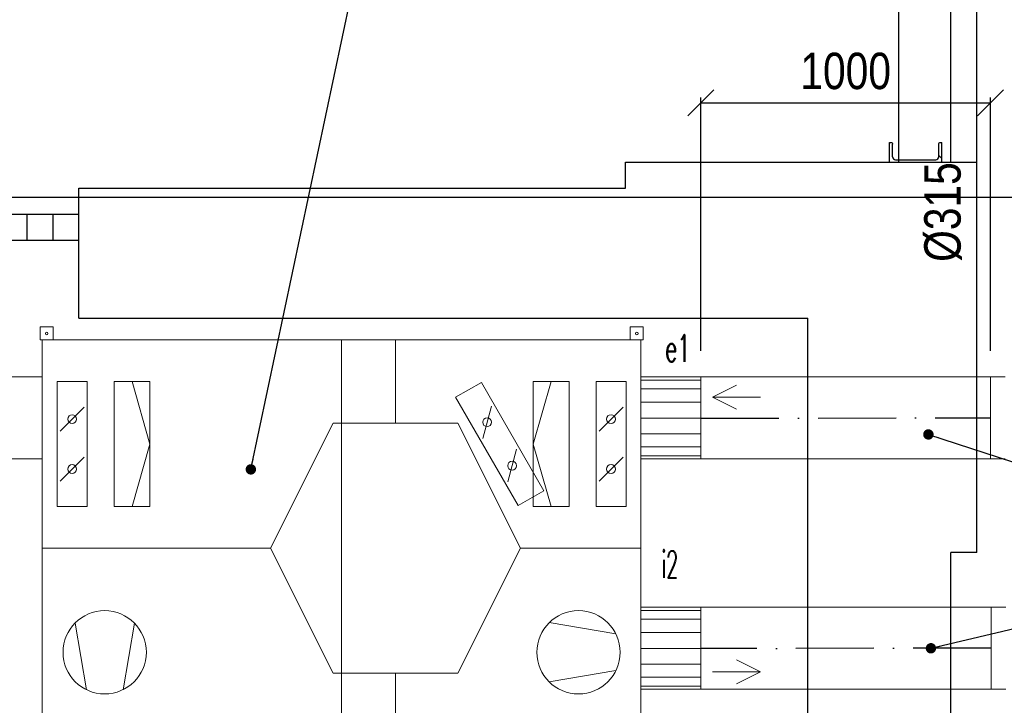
# Model space of a CAD drawing. Header units: millimetres. Extents: x 6491141 to 6692158, y 1846388 to 1929513.
# Tile 233 of 245: x 6677274 to 6681056, y 1904060 to 1906695. Entities that reach past the tile are written whole.
import ezdxf
from ezdxf.enums import TextEntityAlignment as Align

# ---------------------------------------------------------------- set-up
doc = ezdxf.new("R2010")
doc.units = ezdxf.units.MM
doc.linetypes.add('ACAD_ISO10W100', pattern=[18, 12, -3, 0, -3])
for name, color, linetype, lineweight in [('Koty VzT', 7, 'Continuous', 15), ('VZT', 130, 'Continuous', 18), ('VzT odtah', 3, 'Continuous', 18)]:
    doc.layers.add(name, color=color, linetype=linetype, lineweight=lineweight)
for name, color, linetype in [('Osy VzT', 253, 'ACAD_ISO10W100'), ('Pozice', 6, 'Continuous'), ('Stavba', 152, 'Continuous')]:
    doc.layers.add(name, color=color, linetype=linetype)
doc.styles.add('romans', font='arial.ttf', dxfattribs={"width": 0.8, "height": 140})
doc.styles.get("Standard").update_dxf_attribs({"font": 'romans.shx'})
doc.dimstyles.new('koty50', dxfattribs={"dimtxt": 100, "dimasz": 100, "dimexe": 20, "dimexo": 100, "dimgap": 50, "dimtad": 3, "dimdec": 0, "dimtxsty": 'romans', "dimblk": 'OBLIQUE', "dimcen": -3, "dimclrd": 7, "dimclre": 7, "dimclrt": 7, "dimadec": 0, "dimazin": 0, "dimtfac": 1, "dimtdec": 0, "dimtmove": 0, "dimatfit": 3, "dimldrblk": 'OPEN30', "dimfxl": 1, "dimarcsym": 0})
doc.dimstyles.new('pozice50', dxfattribs={"dimtxt": 200, "dimasz": 40, "dimexe": 20, "dimexo": 100, "dimgap": 100, "dimtad": 3, "dimjust": 3, "dimdec": 0, "dimtxsty": 'romans', "dimblk": 'OBLIQUE', "dimcen": -3, "dimclrd": 7, "dimclre": 7, "dimclrt": 6, "dimadec": 0, "dimazin": 0, "dimtfac": 1, "dimtdec": 0, "dimtmove": 0, "dimatfit": 3, "dimldrblk": 'DOT', "dimfxl": 1, "dimarcsym": 0})

# ---------------------------------------------------------------- blocks, each defined once
blk = doc.blocks.new('_Oblique')
at = {"color": 0, "lineweight": -2}
blk.add_line((-0.5, -0.5), (0.5, 0.5), dxfattribs=at)
blk = doc.blocks.new('*D21')
at = {"layer": 'DEFPOINTS', "color": 0, "transparency": 16777216}
for p in [(6681003, 1906375.4), (6679890.3, 1905322.1, -162), (6681003, 1905322.1, -162)]:
    blk.add_point(p, dxfattribs=at)
at = {"layer": 'Koty VzT', "color": 7, "lineweight": -2, "transparency": 16777216}
for p, q in [((6679890.3, 1905422.1), (6679890.3, 1906395.4)), ((6679890.3, 1906375.4), (6681003, 1906375.4)), ((6681003, 1905422.1), (6681003, 1906395.4))]:
    blk.add_line(p, q, dxfattribs=at)
at = {"layer": 'Koty VzT', "color": 7, "lineweight": -2, "transparency": 16777216, "xscale": 100, "yscale": 100, "zscale": 100, "rotation": 180}
blk.add_blockref('_Oblique', (6679890.3, 1906375.4), dxfattribs=at)
at = {"layer": 'Koty VzT', "color": 7, "lineweight": -2, "transparency": 16777216, "xscale": 100, "yscale": 100, "zscale": 100}
blk.add_blockref('_Oblique', (6681003, 1906375.4), dxfattribs=at)
at = {"layer": 'Koty VzT', "color": 7, "transparency": 16777216, "insert": (6680446.7, 1906496.9), "char_height": 140, "attachment_point": 5, "style": 'romans'}
blk.add_mtext('1000', dxfattribs=at)
blk = doc.blocks.new('_Open30')
at = {"color": 0, "linetype": 'ByBlock', "lineweight": -2}
for p, q in [((-1, 0.268), (0, 0)), ((0, 0), (-1, -0.268)), ((0, 0), (-1, 0))]:
    blk.add_line(p, q, dxfattribs=at)
blk = doc.blocks.new('_Dot')
at = {"color": 0, "linetype": 'ByBlock', "lineweight": -2}
blk.add_line((-0.5, 0), (-1, 0), dxfattribs=at)
at = {"color": 0, "linetype": 'ByBlock', "const_width": 0.5}
blk.add_lwpolyline([(-0.25, 0, 1), (0.25, 0, 1)], format="xyb", close=True, dxfattribs=at)

msp = doc.modelspace()

# ---------------------------------------------------------------- linework, layer by layer
at = {"layer": 'Osy VzT', "ltscale": 25}
for p, q in [((6679890.3, 1905164.1, -4), (6681003, 1905164.6, -162)), ((6681005.5, 1904279.6, -162), (6679890.3, 1904279.1, -4))]:
    msp.add_line(p, q, dxfattribs=at)
at = {"layer": 'Stavba'}
for p, q in [((6680850.7, 1906147.8), (6680850.7, 1906917.8)), ((6680950.7, 1906147.8), (6680950.7, 1906917.8)), ((6680650.7, 1906147.8), (6680650.7, 1906867.8)), ((6680615.6, 1906147.8), (6680615.6, 1906222.8)), ((6680615.6, 1906222.8), (6680621.1, 1906222.8)), ((6680615.6, 1906147.8), (6680615.6, 1906222.8)), ((6680615.6, 1906222.8), (6680621.1, 1906222.8)), ((6680621.1, 1906222.8), (6680623.4, 1906222.3)), ((6680621.1, 1906222.8), (6680623.4, 1906222.3)), ((6680623.4, 1906222.3), (6680625.4, 1906221)), ((6680623.4, 1906222.3), (6680625.4, 1906221)), ((6680625.4, 1906221), (6680626.7, 1906219.1)), ((6680625.4, 1906221), (6680626.7, 1906219.1)), ((6680804.6, 1906219.1), (6680805.9, 1906221)), ((6680804.6, 1906219.1), (6680805.9, 1906221)), ((6680805.9, 1906221), (6680807.9, 1906222.3)), ((6680805.9, 1906221), (6680807.9, 1906222.3)), ((6680807.9, 1906222.3), (6680810.1, 1906222.8)), ((6680807.9, 1906222.3), (6680810.1, 1906222.8)), ((6680810.1, 1906222.8), (6680815.6, 1906222.8)), ((6680810.1, 1906222.8), (6680815.6, 1906222.8)), ((6680815.6, 1906147.8), (6680815.6, 1906222.8)), ((6680815.6, 1906147.8), (6680815.6, 1906222.8)), ((6680626.7, 1906219.1), (6680627.1, 1906216.8)), ((6680626.7, 1906219.1), (6680627.1, 1906216.8)), ((6680627.1, 1906167.8), (6680627.1, 1906216.8)), ((6680627.1, 1906167.8), (6680627.1, 1906216.8)), ((6680804.1, 1906216.8), (6680804.6, 1906219.1)), ((6680804.1, 1906216.8), (6680804.6, 1906219.1)), ((6680804.1, 1906167.8), (6680804.1, 1906216.8)), ((6680804.1, 1906167.8), (6680804.1, 1906216.8)), ((6679600.7, 1906047.8), (6679600.7, 1906147.8)), ((6679600.7, 1906147.8), (6680950.7, 1906147.8)), ((6680615.6, 1906147.8), (6680815.6, 1906147.8)), ((6680615.6, 1906147.8), (6680815.6, 1906147.8)), ((6680627.1, 1906167.8), (6680628, 1906163.4)), ((6680627.1, 1906167.8), (6680628, 1906163.4)), ((6680634.2, 1906157.2), (6680638.6, 1906156.3)), ((6680634.2, 1906157.2), (6680638.6, 1906156.3)), ((6680638.6, 1906156.3), (6680792.6, 1906156.3)), ((6680638.6, 1906156.3), (6680792.6, 1906156.3)), ((6680792.6, 1906156.3), (6680797.1, 1906157.2)), ((6680792.6, 1906156.3), (6680797.1, 1906157.2)), ((6680803.3, 1906163.4), (6680804.1, 1906167.8)), ((6680803.3, 1906163.4), (6680804.1, 1906167.8)), ((6680815.6, 1906161.2), (6680804.1, 1906172.7)), ((6680950.7, 1904647.8), (6680950.7, 1906147.8)), ((6677500.7, 1905547.8), (6677500.7, 1906047.8)), ((6677500.7, 1906047.8), (6679600.7, 1906047.8)), ((6659583.6, 1906012.8), (6682298.6, 1906012.8)), ((6676100.7, 1905947.8), (6677500.7, 1905947.8)), ((6677300.7, 1905947.8), (6677300.7, 1905847.8)), ((6677400.7, 1905947.8), (6677400.7, 1905847.8)), ((6676100.7, 1905847.8), (6677500.7, 1905847.8)), ((6677500.7, 1905547.8), (6680300.7, 1905547.8)), ((6680300.7, 1902897.8), (6680300.7, 1905547.8)), ((6680850.7, 1902897.8), (6680850.7, 1904647.8)), ((6680950.7, 1904647.8), (6680850.7, 1904647.8))]:
    msp.add_line(p, q, dxfattribs=at)
for centre, start, end in [((6680638.6, 1906167.8), 202.5, 247.5), ((6680638.6, 1906167.8), 202.5, 247.5), ((6680792.6, 1906167.8), 292.5, 337.5), ((6680792.6, 1906167.8), 292.5, 337.5)]:
    msp.add_arc(centre, 11.5, start, end, dxfattribs=at)
at = {"layer": 'VZT', "color": 7, "lineweight": 9, "extrusion": (-1.22465e-16, -1, 0)}
for p, q in [((6678717.3, 1905464.1, 43), (6678717.3, 1905144.1, 43)), ((6677705.3, 1905304.1, 43), (6677774.3, 1905064.1, 43)), ((6679315.3, 1905304.1, 43), (6679246.3, 1905064.1, 43)), ((6679935.3, 1905244.7, -162), (6680027.3, 1905290.7, -162)), ((6679935.3, 1905244.7, -162), (6680119.3, 1905244.7, -162)), ((6679935.3, 1905244.7, -162), (6680027.3, 1905198.7, -162)), ((6677521.3, 1905206.1, 43), (6677429.3, 1905114.1, 43)), ((6679086.3, 1905210.1, 43), (6679053.3, 1905085.1, 43)), ((6679591.3, 1905206.1, 43), (6679499.3, 1905114.1, 43)), ((6677705.3, 1904824.1, 43), (6677774.3, 1905064.1, 43)), ((6679315.3, 1904824.1, 43), (6679246.3, 1905064.1, 43)), ((6677521.3, 1905014.1, 43), (6677429.3, 1904922.1, 43)), ((6679182.3, 1905044.1, 43), (6679149.3, 1904919.1, 43)), ((6679591.3, 1905014.1, 43), (6679499.3, 1904922.1, 43)), ((6677360.3, 1904664.1, 43), (6678237.3, 1904664.1, 43)), ((6679660.3, 1904664.1, 43), (6679197.3, 1904664.1, 43)), ((6679308.3, 1904378.1, 43), (6679564.3, 1904335.1, 43)), ((6680119.3, 1904188.5, -162), (6680027.3, 1904234.5, -162)), ((6678717.3, 1903864.1, 43), (6678717.3, 1904184.1, 43)), ((6679308.3, 1904151.1, 43), (6679564.3, 1904194.1, 43)), ((6679935.3, 1904188.5, -162), (6680119.3, 1904188.5, -162)), ((6680119.3, 1904188.5, -162), (6680027.3, 1904142.5, -162))]:
    msp.add_line(p, q, dxfattribs=at)
at = {"layer": 'VZT'}
for p, q in [((6677130.3, 1905322.1, -162), (6677360.3, 1905322.1, -387)), ((6679890.3, 1905322.1, -162), (6681003, 1905322.1, -162)), ((6681003, 1905322.1, -162), (6681003, 1905007.1, -162)), ((6681003, 1905006.8, -162), (6681003, 1905322.1, -162)), ((6681003, 1905322.1, -162), (6681059, 1905322.1, -162)), ((6681003, 1905322.1, -162), (6681003, 1905007.1, -162)), ((6677109.3, 1905007.1, -160.9), (6677360.3, 1905007.1, -387)), ((6681003, 1905007.1, -162), (6679890.3, 1905007.1, -162)), ((6681003, 1905006.8, -162), (6681059, 1905006.8, -162))]:
    msp.add_line(p, q, dxfattribs=at)
at = {"layer": 'VZT', "color": 7, "lineweight": 9, "extrusion": (-3.67394e-16, -1, 0)}
for p, q in [((6677487.3, 1904376.1, 43), (6677530.3, 1904120.1, 43)), ((6677714.3, 1904376.1, 43), (6677671.3, 1904120.1, 43))]:
    msp.add_line(p, q, dxfattribs=at)
at = {"layer": 'VZT'}
for centre in [(6677377.3, 1905489.1, -17), (6679644.3, 1905489.1, -17)]:
    msp.add_circle(centre, 5, dxfattribs=at)
at = {"layer": 'VZT', "color": 7, "lineweight": 9}
for centre, radius in [((6677475.3, 1905160.1, 43), 17), ((6679069.3, 1905148.1, 43), 17), ((6679545.3, 1905160.1, 43), 17), ((6677475.3, 1904968.1, 43), 17), ((6679165.3, 1904981.1, 43), 17), ((6679545.3, 1904968.1, 43), 17), ((6677600.3, 1904264.1, 43), 160), ((6679420.3, 1904264.1, 43), 160)]:
    msp.add_circle(centre, radius, dxfattribs=at)
at = {"layer": 'VZT'}
for points in [[(6677352.3, 1905464.1, -17), (6677352.3, 1905514.1, -17), (6677402.3, 1905514.1, -17), (6677402.3, 1905464.1, -17)], [(6677402.3, 1905464.1, -167), (6677402.3, 1905464.1, -17), (6677402.3, 1905514.1, -17), (6677402.3, 1905514.1, -167)], [(6679668.3, 1905514.1, -17), (6679668.3, 1905464.1, -17), (6679619.3, 1905464.1, -17), (6679619.3, 1905514.1, -17)], [(6679619.3, 1905514.1, -167), (6679619.3, 1905514.1, -17), (6679619.3, 1905464.1, -17), (6679619.3, 1905464.1, -167)], [(6679660.3, 1905464.1, 43), (6679660.3, 1903864.1, 43), (6677360.3, 1903864.1, 43), (6677360.3, 1905464.1, 43)], [(6679660.3, 1905464.1, -382), (6679660.3, 1903864.1, -382), (6677360.3, 1903864.1, -382), (6677360.3, 1905464.1, -382)], [(6677360.3, 1903864.1, 43), (6677360.3, 1905464.1, 43), (6677360.3, 1905464.1, -382), (6677360.3, 1903864.1, -382)], [(6679660.3, 1905464.1, 43), (6677360.3, 1905464.1, 43), (6677360.3, 1905464.1, -382), (6679660.3, 1905464.1, -382)], [(6678510.3, 1903864.1, -412), (6678510.3, 1905464.1, -412), (6677360.3, 1905464.1, -412), (6677360.3, 1903864.1, -412)], [(6678510.3, 1903864.1, -387), (6678510.3, 1905464.1, -387), (6677360.3, 1905464.1, -387), (6677360.3, 1903864.1, -387)], [(6677360.3, 1905464.1, -412), (6677360.3, 1903864.1, -412), (6677360.3, 1903864.1, -387), (6677360.3, 1905464.1, -387)], [(6678510.3, 1905464.1, -412), (6677360.3, 1905464.1, -412), (6677360.3, 1905464.1, -387), (6678510.3, 1905464.1, -387)], [(6679660.3, 1903864.1, -412), (6679660.3, 1905464.1, -412), (6678510.3, 1905464.1, -412), (6678510.3, 1903864.1, -412)], [(6679660.3, 1903864.1, -387), (6679660.3, 1905464.1, -387), (6678510.3, 1905464.1, -387), (6678510.3, 1903864.1, -387)], [(6678510.3, 1905464.1, -412), (6678510.3, 1903864.1, -412), (6678510.3, 1903864.1, -387), (6678510.3, 1905464.1, -387)], [(6679660.3, 1905464.1, -412), (6678510.3, 1905464.1, -412), (6678510.3, 1905464.1, -387), (6679660.3, 1905464.1, -387)], [(6678510.3, 1903864.1, -412), (6678510.3, 1905464.1, -412), (6678510.3, 1905464.1, -387), (6678510.3, 1903864.1, -387)], [(6679660.3, 1905464.1, 43), (6679660.3, 1903864.1, 43), (6679660.3, 1903864.1, -382), (6679660.3, 1905464.1, -382)], [(6679660.3, 1903864.1, -412), (6679660.3, 1905464.1, -412), (6679660.3, 1905464.1, -387), (6679660.3, 1903864.1, -387)], [(6679660.3, 1905310.1, -222), (6679660.3, 1905322.1, -162), (6679890.3, 1905322.1, -162), (6679890.3, 1905310.1, -222)], [(6679660.3, 1905322.1, -162), (6679660.3, 1905310.1, -101), (6679890.3, 1905310.1, -101), (6679890.3, 1905322.1, -162)], [(6679660.3, 1905276.1, -273), (6679660.3, 1905310.1, -222), (6679890.3, 1905310.1, -222), (6679890.3, 1905276.1, -273)], [(6679660.3, 1905310.1, -101), (6679660.3, 1905276.1, -50), (6679890.3, 1905276.1, -50), (6679890.3, 1905310.1, -101)], [(6679660.3, 1905225.1, -307), (6679660.3, 1905276.1, -273), (6679890.3, 1905276.1, -273), (6679890.3, 1905225.1, -307)], [(6679660.3, 1905276.1, -50), (6679660.3, 1905225.1, -16), (6679890.3, 1905225.1, -16), (6679890.3, 1905276.1, -50)], [(6679660.3, 1905164.1, -319), (6679660.3, 1905225.1, -307), (6679890.3, 1905225.1, -307), (6679890.3, 1905164.1, -319)], [(6679660.3, 1905225.1, -16), (6679660.3, 1905164.1, -4), (6679890.3, 1905164.1, -4), (6679890.3, 1905225.1, -16)], [(6679660.3, 1905164.1, -4), (6679660.3, 1905104.1, -16), (6679890.3, 1905104.1, -16), (6679890.3, 1905164.1, -4)], [(6679660.3, 1905104.1, -307), (6679660.3, 1905164.1, -319), (6679890.3, 1905164.1, -319), (6679890.3, 1905104.1, -307)], [(6679660.3, 1905104.1, -16), (6679660.3, 1905053.1, -50), (6679890.3, 1905053.1, -50), (6679890.3, 1905104.1, -16)], [(6679660.3, 1905053.1, -273), (6679660.3, 1905104.1, -307), (6679890.3, 1905104.1, -307), (6679890.3, 1905053.1, -273)], [(6679660.3, 1905053.1, -50), (6679660.3, 1905019.1, -101), (6679890.3, 1905019.1, -101), (6679890.3, 1905053.1, -50)], [(6679660.3, 1905019.1, -222), (6679660.3, 1905053.1, -273), (6679890.3, 1905053.1, -273), (6679890.3, 1905019.1, -222)], [(6679660.3, 1905019.1, -101), (6679660.3, 1905007.1, -162), (6679890.3, 1905007.1, -162), (6679890.3, 1905019.1, -101)], [(6679660.3, 1905007.1, -162), (6679660.3, 1905019.1, -222), (6679890.3, 1905019.1, -222), (6679890.3, 1905007.1, -162)], [(6679660.3, 1904425.1, -222), (6679660.3, 1904437.1, -162), (6679890.3, 1904437.1, -162), (6679890.3, 1904425.1, -222)], [(6679660.3, 1904437.1, -162), (6679660.3, 1904425.1, -101), (6679890.3, 1904425.1, -101), (6679890.3, 1904437.1, -162)], [(6679660.3, 1904391.1, -273), (6679660.3, 1904425.1, -222), (6679890.3, 1904425.1, -222), (6679890.3, 1904391.1, -273)], [(6679660.3, 1904425.1, -101), (6679660.3, 1904391.1, -50), (6679890.3, 1904391.1, -50), (6679890.3, 1904425.1, -101)], [(6679660.3, 1904340.1, -307), (6679660.3, 1904391.1, -273), (6679890.3, 1904391.1, -273), (6679890.3, 1904340.1, -307)], [(6679660.3, 1904391.1, -50), (6679660.3, 1904340.1, -16), (6679890.3, 1904340.1, -16), (6679890.3, 1904391.1, -50)], [(6679660.3, 1904279.1, -319), (6679660.3, 1904340.1, -307), (6679890.3, 1904340.1, -307), (6679890.3, 1904279.1, -319)], [(6679660.3, 1904340.1, -16), (6679660.3, 1904279.1, -4), (6679890.3, 1904279.1, -4), (6679890.3, 1904340.1, -16)], [(6679660.3, 1904279.1, -4), (6679660.3, 1904219.1, -16), (6679890.3, 1904219.1, -16), (6679890.3, 1904279.1, -4)], [(6679660.3, 1904219.1, -307), (6679660.3, 1904279.1, -319), (6679890.3, 1904279.1, -319), (6679890.3, 1904219.1, -307)], [(6679660.3, 1904219.1, -16), (6679660.3, 1904168.1, -50), (6679890.3, 1904168.1, -50), (6679890.3, 1904219.1, -16)], [(6679660.3, 1904168.1, -273), (6679660.3, 1904219.1, -307), (6679890.3, 1904219.1, -307), (6679890.3, 1904168.1, -273)], [(6679660.3, 1904168.1, -50), (6679660.3, 1904134.1, -101), (6679890.3, 1904134.1, -101), (6679890.3, 1904168.1, -50)], [(6679660.3, 1904134.1, -222), (6679660.3, 1904168.1, -273), (6679890.3, 1904168.1, -273), (6679890.3, 1904134.1, -222)], [(6679660.3, 1904134.1, -101), (6679660.3, 1904122.1, -162), (6679890.3, 1904122.1, -162), (6679890.3, 1904134.1, -101)], [(6679660.3, 1904122.1, -162), (6679660.3, 1904134.1, -222), (6679890.3, 1904134.1, -222), (6679890.3, 1904122.1, -162)]]:
    msp.add_3dface(points, dxfattribs=at)
for points, invisible_edges in [([(6677389.3, 1905514.1, -167), (6677352.3, 1905514.1, -17), (6677402.3, 1905514.1, -17)], 12), ([(6677389.3, 1905514.1, -167), (6677402.3, 1905514.1, -17), (6677402.3, 1905514.1, -167)], 5), ([(6679631.3, 1905514.1, -167), (6679668.3, 1905514.1, -17), (6679619.3, 1905514.1, -17)], 12), ([(6679631.3, 1905514.1, -167), (6679619.3, 1905514.1, -17), (6679619.3, 1905514.1, -167)], 5), ([(6677389.3, 1905464.1, -167), (6677352.3, 1905464.1, -17), (6677402.3, 1905464.1, -17)], 12), ([(6677389.3, 1905464.1, -167), (6677402.3, 1905464.1, -17), (6677402.3, 1905464.1, -167)], 5), ([(6679631.3, 1905464.1, -167), (6679668.3, 1905464.1, -17), (6679619.3, 1905464.1, -17)], 12), ([(6679631.3, 1905464.1, -167), (6679619.3, 1905464.1, -17), (6679619.3, 1905464.1, -167)], 5)]:
    msp.add_3dface(points, dxfattribs=dict(at, invisible_edges=invisible_edges))
at = {"layer": 'VZT', "color": 7, "lineweight": 9}
for points in [[(6677533.3, 1905304.1, 43), (6677533.3, 1904824.1, 43), (6677418.3, 1904824.1, 43), (6677418.3, 1905304.1, 43)], [(6677636.3, 1904824.1, 43), (6677636.3, 1905304.1, 43), (6677774.3, 1905304.1, 43), (6677774.3, 1904824.1, 43)], [(6679047.3, 1905301.1, 43), (6679287.3, 1904885.1, 43), (6679188.3, 1904828.1, 43), (6678948.3, 1905244.1, 43)], [(6679384.3, 1905304.1, 43), (6679384.3, 1904824.1, 43), (6679246.3, 1904824.1, 43), (6679246.3, 1905304.1, 43)], [(6679603.3, 1905304.1, 43), (6679603.3, 1904824.1, 43), (6679488.3, 1904824.1, 43), (6679488.3, 1905304.1, 43)]]:
    msp.add_3dface(points, dxfattribs=at)
for points, invisible_edges in [([(6679197.3, 1904664.1, 43), (6678237.3, 1904664.1, 43), (6678477.3, 1905144.1, 43)], 13), ([(6679197.3, 1904664.1, 43), (6678477.3, 1905144.1, 43), (6678717.3, 1905144.1, 43)], 13), ([(6679197.3, 1904664.1, 43), (6678717.3, 1905144.1, 43), (6678957.3, 1905144.1, 43)], 5), ([(6679197.3, 1904664.1, 43), (6678477.3, 1904184.1, 43), (6678237.3, 1904664.1, 43)], 13), ([(6679197.3, 1904664.1, 43), (6678957.3, 1904184.1, 43), (6678477.3, 1904184.1, 43)], 12)]:
    msp.add_3dface(points, dxfattribs=dict(at, invisible_edges=invisible_edges))
at = {"layer": 'VzT odtah'}
for p, q in [((6679890.3, 1904437.1, -162), (6681005.5, 1904437.1, -162)), ((6681005.5, 1904437.5, -162), (6681005.5, 1904122.1, -162)), ((6681005.5, 1904437.5, -162), (6681061.4, 1904437.5, -162)), ((6681005.5, 1904437.1, -162), (6681005.5, 1904122.1, -162)), ((6681005.5, 1904122.1, -162), (6681005.5, 1904437.1, -162)), ((6681005.5, 1904122.1, -162), (6679890.3, 1904122.1, -162)), ((6681005.5, 1904122.1, -162), (6681061.4, 1904122.1, -162))]:
    msp.add_line(p, q, dxfattribs=at)

# ---------------------------------------------------------------- texts
at = {"layer": 'Koty VzT', "insert": (6680748.4, 1905764.3), "char_height": 140, "width": 506.311, "attachment_point": 1, "rotation": 90, "style": 'romans'}
msp.add_mtext('{Ø315}', dxfattribs=at)
at = {"layer": 'VZT', "color": 7, "lineweight": 9}
for s, width, p, p2 in [('e1', 0.668435, (6679753.9, 1905380.2), (6679849.9, 1905380.2)), ('i2', 0.516923, (6679739.1, 1904549.7, 43), (6679803.1, 1904549.7, 43))]:
    msp.add_text(s, height=104, dxfattribs=dict(at, width=width)).set_placement(p, p2, align=Align.FIT)

# ---------------------------------------------------------------- dimensions: what is measured, and where the dimension line sits
at = {"layer": 'Koty VzT'}
dim = msp.add_linear_dim(base=(6681003, 1906375.4), p1=(6679890.3, 1905322.1, -162), p2=(6681003, 1905322.1, -162), text='1000', dimstyle='koty50', dxfattribs=at)
dim.commit()
dim.dimension.update_dxf_attribs({"geometry": '*D21', "text_midpoint": (6680446.7, 1906496.9)})

# ---------------------------------------------------------------- leaders
at = {"layer": 'Pozice', "annotation_type": 0, "has_hookline": 1, "hookline_direction": 0}
for points in [[(6678161.7, 1904966.9), (6678558.5, 1906839.7), (6678598.5, 1906839.7)], [(6680764.4, 1905101.2), (6682227.1, 1904623.7), (6682267.1, 1904623.7)]]:
    msp.add_leader(points, dimstyle='pozice50', override={"dimtad": 1}, dxfattribs=at)
at = {"layer": 'Pozice'}
msp.add_leader([(6680774.2, 1904279.5), (6682227.1, 1904623.7)], dimstyle='pozice50', dxfattribs=at)

doc.saveas('drawing.dxf')
